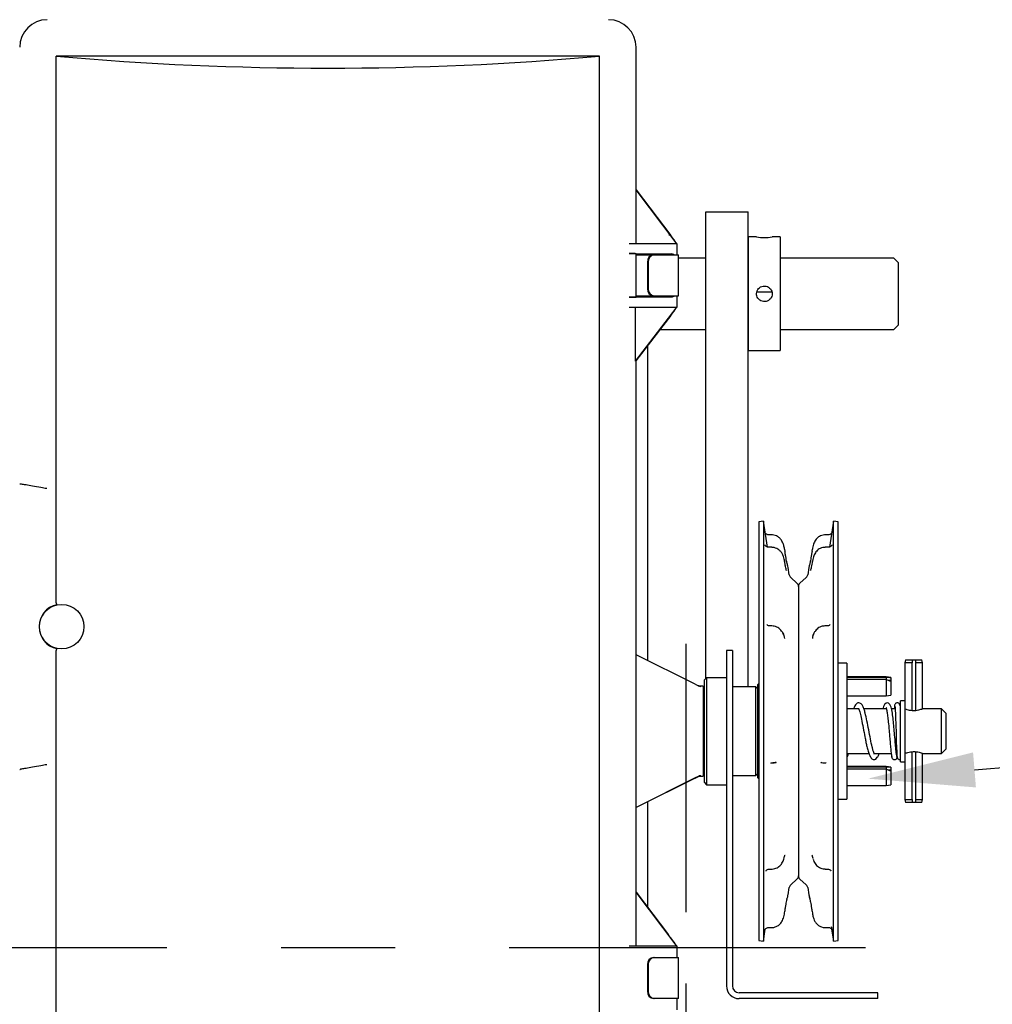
# Model space of a CAD drawing. Header units: inches. Extents: x 169.6 to 213.7, y 214.8 to 267.4.
# Tile 28 of 43: x 206.596 to 207.449, y 224.263 to 225.126. Entities that reach past the tile are written whole.
import ezdxf
from ezdxf import colors
from ezdxf.entities.mleader import LeaderData, LeaderLine
from ezdxf.math import Vec2, Vec3

# ---------------------------------------------------------------- set-up
doc = ezdxf.new("R2010")
doc.units = ezdxf.units.IN
doc.header["$LTSCALE"] = 0.25
doc.header["$MEASUREMENT"] = 0
doc.linetypes.add('CENTER', pattern=[2, 1.25, -0.25, 0.25, -0.25])
doc.layers.add('ANNOTATIONS', color=1, linetype='Continuous')
doc.layers.add('RMZ RH F.O.H.', color=7, linetype='Continuous')
doc.styles.add('ARIAL', font='arial.ttf', dxfattribs={"height": 0.09375})

msp = doc.modelspace()

# ---------------------------------------------------------------- linework, layer by layer
at = {"layer": 'RMZ RH F.O.H.', "linetype": 'Continuous'}
for p, q in [((206.62817, 224.61515), (206.62817, 225.09407)), ((207.10473, 225.09407), (206.62817, 225.09407)), ((207.10473, 224.09407), (207.10473, 225.09407)), ((207.13666, 224.97688), (207.13666, 225.10188)), ((207.13636, 224.97688), (207.13636, 224.93001)), ((207.13636, 224.97688), (207.13688, 224.97688)), ((207.1719, 224.93053), (207.13671, 224.97688)), ((207.13688, 224.97688), (207.16724, 224.93688)), ((207.13055, 224.93001), (207.17229, 224.93001)), ((207.1719, 224.93053), (207.1719, 224.93001)), ((207.17229, 224.93001), (207.17229, 224.91985)), ((207.24241, 224.93558), (207.23503, 224.93558)), ((207.23503, 224.93558), (207.23503, 224.83597)), ((207.2629, 224.93558), (207.25599, 224.93558)), ((207.2629, 224.93558), (207.2629, 224.83597)), ((207.13055, 224.92108), (207.16789, 224.92071)), ((207.13666, 224.92081), (207.13638, 224.92095)), ((207.1543, 224.92063), (207.13666, 224.92081)), ((207.13666, 224.88296), (207.13666, 224.92081)), ((207.13666, 224.91985), (207.17385, 224.91985)), ((207.1466, 224.9136), (207.1466, 224.89017)), ((207.14673, 224.92071), (207.14673, 224.91985)), ((207.14722, 224.9136), (207.14722, 224.89017)), ((207.15591, 224.92063), (207.1543, 224.92063)), ((207.17385, 224.88392), (207.17385, 224.91985)), ((207.19797, 224.91699), (207.17385, 224.91699)), ((207.3627, 224.91699), (207.2629, 224.91699)), ((207.36645, 224.91324), (207.3627, 224.91699)), ((207.36645, 224.91324), (207.36645, 224.8583)), ((207.25577, 224.88707), (207.24248, 224.88707)), ((207.16789, 224.88306), (207.13055, 224.88269)), ((207.13638, 224.88282), (207.13666, 224.88296)), ((207.13666, 224.88392), (207.17385, 224.88392)), ((207.13666, 224.88296), (207.1543, 224.88313)), ((207.1543, 224.88313), (207.15591, 224.88313)), ((207.17229, 224.88392), (207.17229, 224.87376)), ((207.17229, 224.87376), (207.13055, 224.87376)), ((207.13632, 224.82688), (207.13632, 224.87376)), ((207.13632, 224.82688), (207.17186, 224.8732)), ((207.17186, 224.8732), (207.17186, 224.87376)), ((207.16516, 224.86424), (207.13653, 224.82694)), ((207.16519, 224.86428), (207.16516, 224.86424)), ((207.16516, 224.86424), (207.16519, 224.86424)), ((207.16519, 224.86428), (207.16722, 224.86693)), ((207.16722, 224.86686), (207.16519, 224.86424)), ((207.16519, 224.86424), (207.16519, 224.86428)), ((207.16722, 224.86693), (207.16722, 224.86686)), ((207.15772, 224.85455), (207.19797, 224.85455)), ((207.2629, 224.85455), (207.3627, 224.85455)), ((207.3627, 224.85455), (207.36645, 224.8583)), ((207.14673, 224.84023), (207.14673, 224.56437)), ((207.23503, 224.83597), (207.2629, 224.83597)), ((207.13632, 224.82688), (207.13663, 224.82688)), ((207.13653, 224.82694), (207.13663, 224.82694)), ((207.13663, 224.82694), (207.13659, 224.82688)), ((207.13663, 224.82688), (207.13663, 224.82694)), ((207.13666, 224.36126), (207.13666, 224.82712)), ((206.59624, 224.71919), (206.59652, 224.71914)), ((207.24829, 224.68653), (207.24428, 224.68589)), ((207.24428, 224.68589), (207.24428, 224.31904)), ((207.25188, 224.66386), (207.24829, 224.68653)), ((207.24829, 224.68653), (207.24829, 224.3184)), ((207.30985, 224.68653), (207.30626, 224.66387)), ((207.31387, 224.68589), (207.30985, 224.68653)), ((207.30985, 224.3184), (207.30985, 224.68653)), ((207.31387, 224.31904), (207.31387, 224.68589)), ((207.25566, 224.67451), (207.25299, 224.67451)), ((207.30516, 224.67451), (207.30248, 224.67451)), ((207.25566, 224.66361), (207.25313, 224.66361)), ((207.30502, 224.66361), (207.30248, 224.66361)), ((207.26687, 224.66193), (207.26715, 224.66027)), ((207.291, 224.66027), (207.29127, 224.66193)), ((207.27098, 224.63948), (207.26997, 224.64587)), ((207.28818, 224.64589), (207.28716, 224.63948)), ((207.27776, 224.63226), (207.27224, 224.63717)), ((207.2859, 224.63717), (207.28038, 224.63226)), ((207.27907, 224.62934), (207.27907, 224.37559)), ((206.62818, 224.61509), (206.62817, 224.61515)), ((207.25566, 224.59473), (207.25394, 224.59473)), ((207.3042, 224.59473), (207.30248, 224.59473)), ((207.26665, 224.58577), (207.26665, 224.58579)), ((207.2915, 224.58581), (207.29148, 224.58574)), ((206.62817, 224.57299), (206.62818, 224.57306)), ((206.62817, 224.09407), (206.62817, 224.57299)), ((207.18859, 224.54356), (207.13666, 224.56937)), ((207.22113, 224.57309), (207.21595, 224.57309)), ((207.21595, 224.57309), (207.21595, 224.27922)), ((207.22113, 224.57309), (207.22113, 224.27922)), ((207.32157, 224.56205), (207.31387, 224.56218)), ((207.32157, 224.56205), (207.32157, 224.44288)), ((207.37301, 224.56497), (207.37233, 224.56247)), ((207.37233, 224.56247), (207.37233, 224.44247)), ((207.37881, 224.56247), (207.37233, 224.56247)), ((207.37301, 224.56497), (207.38726, 224.56497)), ((207.37878, 224.56497), (207.37881, 224.56247)), ((207.37881, 224.52038), (207.37881, 224.56247)), ((207.38185, 224.52045), (207.38185, 224.56497)), ((207.38193, 224.56247), (207.38191, 224.56497)), ((207.38795, 224.56247), (207.38193, 224.56247)), ((207.38193, 224.52042), (207.38193, 224.56247)), ((207.38795, 224.56247), (207.38726, 224.56497)), ((207.38795, 224.52197), (207.38795, 224.56247)), ((207.19559, 224.54184), (207.19289, 224.54189)), ((207.19559, 224.54184), (207.19559, 224.46309)), ((207.19845, 224.54934), (207.19657, 224.54747)), ((207.19657, 224.45747), (207.19657, 224.54747)), ((207.21595, 224.54934), (207.19845, 224.54934)), ((207.19845, 224.54934), (207.19845, 224.45559)), ((207.24428, 224.54415), (207.24345, 224.54332)), ((207.24345, 224.46162), (207.24345, 224.54332)), ((207.35595, 224.54999), (207.32157, 224.54999)), ((207.35595, 224.54938), (207.32157, 224.54938)), ((207.35595, 224.54767), (207.32157, 224.54767)), ((207.36001, 224.54939), (207.35595, 224.54999)), ((207.35595, 224.54999), (207.35595, 224.53349)), ((207.36001, 224.54939), (207.36001, 224.53408)), ((207.19559, 224.53756), (207.19657, 224.53756)), ((207.24157, 224.54143), (207.22113, 224.54143)), ((207.24345, 224.53956), (207.24157, 224.54143)), ((207.24157, 224.4635), (207.24157, 224.54143)), ((207.32157, 224.53349), (207.35595, 224.53349)), ((207.35595, 224.53349), (207.36001, 224.53408)), ((207.3319, 224.52723), (207.332, 224.52722)), ((207.37233, 224.52918), (207.36845, 224.52918)), ((207.36845, 224.47575), (207.36845, 224.52918)), ((207.19657, 224.52197), (207.19559, 224.52197)), ((207.33187, 224.52197), (207.32157, 224.52197)), ((207.35619, 224.52197), (207.33649, 224.52197)), ((207.36382, 224.52197), (207.36057, 224.52197)), ((207.36845, 224.52197), (207.36832, 224.52197)), ((207.40451, 224.52197), (207.38795, 224.52197)), ((207.40826, 224.51822), (207.40451, 224.52197)), ((207.40451, 224.48297), (207.40451, 224.52197)), ((207.40826, 224.51822), (207.40826, 224.48672)), ((207.19559, 224.48297), (207.19657, 224.48297)), ((207.32157, 224.48297), (207.34083, 224.48297)), ((207.34536, 224.48297), (207.36039, 224.48297)), ((207.36491, 224.48297), (207.36532, 224.48297)), ((207.37881, 224.44247), (207.37881, 224.48455)), ((207.38185, 224.43997), (207.38185, 224.48448)), ((207.38193, 224.44247), (207.38193, 224.48451)), ((207.38795, 224.44247), (207.38795, 224.48297)), ((207.38795, 224.48297), (207.40451, 224.48297)), ((207.40451, 224.48297), (207.40826, 224.48672)), ((207.25481, 224.47455), (207.2556, 224.47463)), ((207.25561, 224.4747), (207.2565, 224.4747)), ((207.30164, 224.4747), (207.30254, 224.4747)), ((207.34525, 224.4777), (207.34539, 224.47771)), ((207.3679, 224.47759), (207.36849, 224.4777)), ((207.36845, 224.47575), (207.37233, 224.47575)), ((206.59624, 224.46895), (206.59652, 224.469)), ((207.24157, 224.4635), (207.24345, 224.46537)), ((207.35595, 224.47144), (207.32157, 224.47144)), ((207.35595, 224.47083), (207.32157, 224.47083)), ((207.35595, 224.46913), (207.32157, 224.46913)), ((207.36001, 224.47085), (207.35595, 224.47144)), ((207.35595, 224.47144), (207.35595, 224.45494)), ((207.36001, 224.47085), (207.36001, 224.45554)), ((207.18859, 224.46145), (207.13666, 224.43566)), ((207.18859, 224.46137), (207.13666, 224.43556)), ((207.19289, 224.46305), (207.19559, 224.46309)), ((207.19657, 224.45747), (207.19845, 224.45559)), ((207.19845, 224.45559), (207.21595, 224.45559)), ((207.22113, 224.4635), (207.24157, 224.4635)), ((207.24345, 224.46162), (207.24428, 224.46078)), ((207.35595, 224.45494), (207.36001, 224.45554)), ((207.32157, 224.45494), (207.35595, 224.45494)), ((207.14673, 224.44056), (207.14673, 224.34828)), ((207.31387, 224.44275), (207.32157, 224.44288)), ((207.37233, 224.44247), (207.37301, 224.43997)), ((207.37233, 224.44247), (207.37881, 224.44247)), ((207.38726, 224.43997), (207.37301, 224.43997)), ((207.37881, 224.44247), (207.37878, 224.43997)), ((207.38191, 224.43997), (207.38193, 224.44247)), ((207.38193, 224.44247), (207.38795, 224.44247)), ((207.38726, 224.43997), (207.38795, 224.44247)), ((207.25359, 224.38164), (207.25566, 224.38164)), ((207.30248, 224.38164), (207.30455, 224.38164)), ((207.27224, 224.36776), (207.27776, 224.37267)), ((207.28038, 224.37267), (207.2859, 224.36776)), ((207.13636, 224.36126), (207.13636, 224.31438)), ((207.13636, 224.36126), (207.13688, 224.36126)), ((207.1719, 224.31491), (207.13671, 224.36126)), ((207.13688, 224.36126), (207.16519, 224.32396)), ((207.26997, 224.35906), (207.27098, 224.36545)), ((207.28716, 224.36545), (207.28818, 224.35904)), ((207.28845, 224.35908), (207.28845, 224.35904)), ((207.26687, 224.343), (207.26715, 224.34466)), ((207.291, 224.34466), (207.29127, 224.343)), ((207.24829, 224.3184), (207.24996, 224.32893)), ((207.25299, 224.33042), (207.25566, 224.33042)), ((207.30248, 224.33042), (207.30516, 224.33042)), ((207.30818, 224.32896), (207.30985, 224.3184)), ((207.24428, 224.31904), (207.24829, 224.3184)), ((207.30985, 224.3184), (207.31387, 224.31904)), ((207.13055, 224.31438), (207.17229, 224.31438)), ((207.1719, 224.31491), (207.1719, 224.31438)), ((207.17229, 224.31438), (207.17229, 224.30423)), ((207.15201, 224.30423), (207.17385, 224.30423)), ((207.17385, 224.26829), (207.17385, 224.30423)), ((207.1466, 224.29798), (207.1466, 224.27454)), ((207.14722, 224.29798), (207.14722, 224.27454)), ((207.17385, 224.26829), (207.15201, 224.26829)), ((207.17229, 224.26829), (207.17229, 224.25813)), ((207.34876, 224.27328), (207.22707, 224.27328)), ((207.34876, 224.26809), (207.22707, 224.26809)), ((207.34876, 224.26809), (207.34876, 224.27328))]:
    msp.add_line(p, q, dxfattribs=at)
at = {"layer": 'RMZ RH F.O.H.'}
for p, q in [((207.19797, 224.54886), (207.19797, 224.95749)), ((207.19797, 224.95749), (207.23503, 224.95749)), ((207.23503, 224.54143), (207.23503, 224.95749)), ((207.18053, 224.34398), (207.18053, 224.57912)), ((207.18053, 223.85082), (207.18053, 224.28148))]:
    msp.add_line(p, q, dxfattribs=at)
at = {"layer": 'RMZ RH F.O.H.', "linetype": 'CENTER'}
msp.add_line((207.33788, 224.31273), (201.33788, 224.31273), dxfattribs=at)
at = {"layer": 'RMZ RH F.O.H.', "linetype": 'Continuous', "flags": 128}
for points in [[(207.36353, 224.52435), (207.36363, 224.52426), (207.36377, 224.52286), (207.36391, 224.52063), (207.36403, 224.51794), (207.36414, 224.51512), (207.36424, 224.51241), (207.36433, 224.50999), (207.3644, 224.50771), (207.3646, 224.50139), (207.36473, 224.49739), (207.36488, 224.49303), (207.36504, 224.48858), (207.36523, 224.48447), (207.36543, 224.48128), (207.36565, 224.47966)], [(207.2547, 224.47456), (207.25511, 224.47467), (207.25585, 224.47473)], [(207.25958, 224.47513), (207.25869, 224.47492), (207.25665, 224.47473)], [(207.29858, 224.47513), (207.29946, 224.47492), (207.30149, 224.47473)], [(207.3023, 224.47473), (207.30303, 224.47467), (207.30343, 224.47457)], [(207.28866, 224.35716), (207.28911, 224.35534)]]:
    msp.add_lwpolyline(points, dxfattribs=at)
at = {"layer": 'RMZ RH F.O.H.', "linetype": 'Continuous'}
msp.add_circle((206.63301, 224.59407), 0.01953, dxfattribs=at)
for centre, radius, start, end in [((206.62036, 225.10188), 0.02412, 90, 180), ((207.11254, 225.10188), 0.02412, 0, 90), ((207.24915, 224.98513), 0.05002, 262.24526, 277.85392), ((207.15246, 224.91399), 0.00588, 94.40195, 183.81126), ((207.15308, 224.91399), 0.00588, 94.40195, 183.81126), ((207.15246, 224.88977), 0.00588, 176.18874, 265.59805), ((207.15308, 224.88977), 0.00588, 176.18874, 265.59805), ((207.27484, 224.64009), 0.00391, 189, 228.32635), ((207.2833, 224.64009), 0.00391, 311.67365, 351), ((207.27517, 224.62934), 0.00391, 0, 48.32635), ((207.28298, 224.62934), 0.00391, 131.67365, 180), ((206.63301, 224.59407), 0.01969, 102.58669, 257.41331), ((207.27517, 224.37559), 0.00391, 311.67365, 0), ((207.28298, 224.37559), 0.00391, 180, 228.32635), ((207.27484, 224.36484), 0.00391, 131.67365, 171), ((207.2833, 224.36484), 0.00391, 9, 48.32635), ((207.15246, 224.29837), 0.00588, 94.40195, 183.81126), ((207.15308, 224.29837), 0.00588, 94.40195, 183.81126), ((207.15246, 224.27415), 0.00588, 176.18874, 265.59805), ((207.15308, 224.27415), 0.00588, 176.18874, 265.59805), ((207.22707, 224.27922), 0.01112, 180, 270), ((207.22707, 224.27922), 0.00594, 180, 270)]:
    msp.add_arc(centre, radius, start, end, dxfattribs=at)
for centre, major_axis, ratio, start_param, end_param in [((206.86645, 225.98563), (1.5625, 0), 0.57735, 4.559292, 4.865486), ((207.16479, 224.94318), (0.00734, -0.00606), 0.441002, 5.112871, 5.381041), ((207.16479, 224.94), (-0.00781, 0.0105), 0.008359, 3.581088, 4.404121), ((207.11295, 224.92094), (0.02344, 0), 0.008727, 0.017453, 0.721325), ((207.11295, 224.88283), (0.02344, 0), 0.008727, 5.561861, 6.265732), ((207.16479, 224.88313), (0.00887, 0), 0.008727, 3.142637, 5.068976), ((207.16479, 224.86387), (0.00781, 0.01039), 0.008385, 5.01105, 5.834083), ((207.33998, 224.53942), (0.02903, 0.00624), 0.267828, 0.75338, 0.931945), ((207.33998, 224.54406), (0.02903, -0.00624), 0.267828, 0.868312, 1.046877), ((207.35165, 224.54174), (0.0144, 0.00314), 0.292253, 0.889296, 1.06781), ((207.33998, 224.46087), (0.02903, 0.00624), 0.267828, 0.75338, 0.931945), ((207.33998, 224.46552), (0.02903, -0.00624), 0.267828, 0.868312, 1.046877), ((207.35165, 224.46319), (0.0144, 0.00314), 0.292253, 0.889296, 1.06781), ((207.16479, 224.32438), (-0.00781, 0.0105), 0.008359, 3.581088, 4.404121)]:
    msp.add_ellipse(centre, major_axis=major_axis, ratio=ratio, start_param=start_param, end_param=end_param, dxfattribs=at)
for points, knots in [([(207.15698, 224.91957), (207.15696, 224.91971), (207.15693, 224.91999), (207.15668, 224.92034), (207.15633, 224.92059), (207.15605, 224.92062), (207.15591, 224.92063)], [0, 0, 0, 0, 0.2500039, 0.5000045, 0.750003, 1, 1, 1, 1]), ([(207.17066, 224.91962), (207.17065, 224.91963), (207.17048, 224.91972), (207.17001, 224.91998), (207.16912, 224.92048), (207.16834, 224.92062), (207.16789, 224.92071)], [0, 0, 0, 0, 0.0063809, 0.1846526, 0.5247914, 1, 1, 1, 1]), ([(207.24915, 224.89261), (207.24839, 224.89253), (207.24686, 224.89238), (207.24482, 224.89122), (207.24326, 224.88949), (207.24236, 224.88733), (207.24223, 224.885), (207.24287, 224.88277), (207.24421, 224.88087), (207.24611, 224.87951), (207.24835, 224.87885), (207.25068, 224.87898), (207.25283, 224.87986), (207.25457, 224.8814), (207.25572, 224.88343), (207.25612, 224.88574), (207.25574, 224.88803), (207.25463, 224.89008), (207.25291, 224.89163), (207.25098, 224.89248), (207.24968, 224.89257), (207.24915, 224.89261)], [0, 0, 0, 0, 0.053343, 0.106675, 0.160323, 0.214182, 0.267699, 0.320859, 0.374194, 0.427967, 0.481766, 0.535127, 0.588273, 0.641758, 0.69561, 0.749287, 0.802524, 0.855738, 0.909376, 0.963237, 1, 1, 1, 1]), ([(207.15698, 224.8842), (207.15696, 224.88406), (207.15693, 224.88378), (207.15668, 224.88343), (207.15633, 224.88318), (207.15605, 224.88315), (207.15591, 224.88313)], [0, 0, 0, 0, 0.250001, 0.5, 0.75, 1, 1, 1, 1]), ([(207.16789, 224.88306), (207.16837, 224.88316), (207.16931, 224.88334), (207.17021, 224.88389), (207.17065, 224.88414), (207.17066, 224.88415)], [0, 0, 0, 0, 0.504393, 0.993618, 1, 1, 1, 1]), ([(206.61995, 224.71506), (206.61992, 224.71506), (206.61823, 224.71536), (206.61391, 224.71612), (206.60741, 224.71726), (206.60149, 224.71829), (206.59742, 224.71899), (206.59682, 224.71909), (206.59652, 224.71914)], [0, 0, 0, 0, 0.002243, 0.14162, 0.359137, 0.573675, 0.786813, 1, 1, 1, 1]), ([(207.253, 224.67458), (207.25269, 224.67457), (207.252, 224.67456), (207.25107, 224.67498), (207.25035, 224.6755), (207.25006, 224.67586), (207.24996, 224.676)], [0, 0, 0, 0, 0.258912, 0.578644, 0.845643, 1, 1, 1, 1]), ([(207.26687, 224.66199), (207.26676, 224.66261), (207.26648, 224.66427), (207.26583, 224.66671), (207.26465, 224.66928), (207.26305, 224.67143), (207.261, 224.67309), (207.2587, 224.67411), (207.25691, 224.67457), (207.25586, 224.67447), (207.25566, 224.67445)], [0, 0, 0, 0, 0.102035, 0.277289, 0.409089, 0.559157, 0.707838, 0.83037, 0.966008, 1, 1, 1, 1]), ([(207.30249, 224.67444), (207.30228, 224.67447), (207.30127, 224.67458), (207.29955, 224.67413), (207.29754, 224.67328), (207.29589, 224.6721), (207.29455, 224.67072), (207.29345, 224.66912), (207.29257, 224.66729), (207.29187, 224.66514), (207.2915, 224.66334), (207.29132, 224.66224), (207.29128, 224.66199)], [0, 0, 0, 0, 0.0338057, 0.1649599, 0.2797482, 0.387256, 0.48925, 0.591227, 0.7002848, 0.8171376, 0.958708, 1, 1, 1, 1]), ([(207.30818, 224.67599), (207.30797, 224.67575), (207.30751, 224.67522), (207.30644, 224.67464), (207.30559, 224.67456), (207.30515, 224.67453)], [0, 0, 0, 0, 0.280758, 0.628633, 1, 1, 1, 1]), ([(207.25312, 224.66368), (207.25288, 224.66367), (207.25223, 224.66361), (207.25131, 224.66401), (207.25053, 224.66457), (207.25005, 224.66512), (207.24983, 224.66549), (207.24974, 224.66569), (207.24974, 224.6657), (207.24974, 224.6657)], [0, 0, 0, 0, 0.127269, 0.336829, 0.510271, 0.655417, 0.772413, 0.881396, 1, 1, 1, 1]), ([(207.26685, 224.6515), (207.26674, 224.65209), (207.26649, 224.65346), (207.26588, 224.65572), (207.26481, 224.65816), (207.26321, 224.66036), (207.26124, 224.66203), (207.25902, 224.66309), (207.25715, 224.66362), (207.25599, 224.66355), (207.25567, 224.66352)], [0, 0, 0, 0, 0.10373, 0.24253, 0.3924, 0.542652, 0.688234, 0.809938, 0.945946, 1, 1, 1, 1]), ([(207.30248, 224.66352), (207.30216, 224.66354), (207.30105, 224.66363), (207.29927, 224.66314), (207.29731, 224.66224), (207.2957, 224.66104), (207.29438, 224.65962), (207.2933, 224.658), (207.29244, 224.65615), (207.29175, 224.65394), (207.29146, 224.65238), (207.2913, 224.6515)], [0, 0, 0, 0, 0.052682, 0.181921, 0.296173, 0.405889, 0.508919, 0.613867, 0.72538, 0.845429, 1, 1, 1, 1]), ([(207.30841, 224.66569), (207.30841, 224.6657), (207.30842, 224.66574), (207.30837, 224.66559), (207.30814, 224.6652), (207.30766, 224.66459), (207.30677, 224.66396), (207.30579, 224.66358), (207.30519, 224.66365), (207.30503, 224.66366)], [0, 0, 0, 0, 0.029822, 0.206388, 0.328907, 0.473894, 0.68286, 0.918797, 1, 1, 1, 1]), ([(207.2692, 224.64908), (207.26919, 224.64909), (207.26918, 224.64913), (207.26905, 224.64972), (207.2688, 224.65093), (207.26843, 224.6529), (207.26795, 224.65552), (207.26751, 224.6581), (207.26723, 224.65981), (207.26714, 224.66039)], [0, 0, 0, 0, 0.062125, 0.181181, 0.337141, 0.515566, 0.707396, 0.901534, 1, 1, 1, 1]), ([(207.29101, 224.66038), (207.29086, 224.65946), (207.29052, 224.6574), (207.29002, 224.65457), (207.28955, 224.65202), (207.2892, 224.65022), (207.28901, 224.64935), (207.28892, 224.64899), (207.28894, 224.64907), (207.28894, 224.64907)], [0, 0, 0, 0, 0.160297, 0.357096, 0.552779, 0.746647, 0.89783, 0.995963, 1, 1, 1, 1]), ([(207.2667, 224.65207), (207.26676, 224.65181), (207.26683, 224.65154), (207.26687, 224.65125), (207.26687, 224.65124)], [0, 0, 0, 0, 0.955733, 1, 1, 1, 1]), ([(207.26711, 224.65007), (207.26704, 224.65046), (207.26692, 224.65117), (207.26679, 224.6518), (207.26674, 224.65208)], [0, 0, 0, 0, 0.554105, 1, 1, 1, 1]), ([(207.26768, 224.64707), (207.26755, 224.64774), (207.26736, 224.64866), (207.26716, 224.6498), (207.26711, 224.65011)], [0, 0, 0, 0, 0.726206, 1, 1, 1, 1]), ([(207.26857, 224.64319), (207.26857, 224.64319), (207.26857, 224.64317), (207.26842, 224.64368), (207.26815, 224.64482), (207.26788, 224.64601), (207.26771, 224.64693), (207.26768, 224.64707)], [0, 0, 0, 0, 0.0895273, 0.3179762, 0.6021192, 0.9384131, 1, 1, 1, 1]), ([(207.26995, 224.64583), (207.26995, 224.64591), (207.26985, 224.64725), (207.26943, 224.64844), (207.26903, 224.64956)], [0, 0, 0, 0, 0.055759, 1, 1, 1, 1]), ([(207.28915, 224.64953), (207.28882, 224.64864), (207.28839, 224.64748), (207.28827, 224.64616), (207.28824, 224.64586)], [0, 0, 0, 0, 0.773613, 1, 1, 1, 1]), ([(207.29103, 224.65009), (207.29087, 224.64919), (207.29053, 224.64734), (207.29009, 224.64522), (207.28976, 224.64384), (207.28957, 224.64317), (207.28958, 224.64319), (207.28958, 224.6432)], [0, 0, 0, 0, 0.251084, 0.518901, 0.742487, 0.925182, 1, 1, 1, 1]), ([(207.2914, 224.65207), (207.29135, 224.65178), (207.29122, 224.65116), (207.2911, 224.65043), (207.29103, 224.65004)], [0, 0, 0, 0, 0.466605, 1, 1, 1, 1]), ([(207.29145, 224.65206), (207.29138, 224.65181), (207.29131, 224.65153), (207.29127, 224.65125), (207.29127, 224.65124)], [0, 0, 0, 0, 0.955358, 1, 1, 1, 1]), ([(206.62818, 224.61509), (206.62822, 224.61488), (206.62832, 224.61447), (206.62847, 224.61393), (206.62859, 224.61352), (206.62868, 224.61333), (206.62871, 224.61329), (206.62872, 224.61329), (206.62872, 224.61329)], [0, 0, 0, 0, 0.216303, 0.432598, 0.649136, 0.866293, 0.988369, 1, 1, 1, 1]), ([(207.25396, 224.5948), (207.2536, 224.5948), (207.25284, 224.59479), (207.25189, 224.59531), (207.25154, 224.59566), (207.25139, 224.59581)], [0, 0, 0, 0, 0.3279213, 0.7126247, 1, 1, 1, 1]), ([(207.26496, 224.58936), (207.26455, 224.58996), (207.26372, 224.59116), (207.26203, 224.59267), (207.26008, 224.59383), (207.25793, 224.59459), (207.25642, 224.59466), (207.25568, 224.59469)], [0, 0, 0, 0, 0.203653, 0.405344, 0.601542, 0.805221, 1, 1, 1, 1]), ([(207.30248, 224.59465), (207.30196, 224.59466), (207.30073, 224.59468), (207.29888, 224.59414), (207.297, 224.59326), (207.29534, 224.59202), (207.29408, 224.59072), (207.29349, 224.5898), (207.29327, 224.58944)], [0, 0, 0, 0, 0.136442, 0.325783, 0.508544, 0.689658, 0.879842, 1, 1, 1, 1]), ([(207.30674, 224.5958), (207.30663, 224.59568), (207.30634, 224.59537), (207.30541, 224.59482), (207.30459, 224.59479), (207.30419, 224.59477)], [0, 0, 0, 0, 0.228884, 0.626786, 1, 1, 1, 1]), ([(207.26496, 224.58936), (207.26513, 224.58907), (207.26572, 224.58808), (207.26645, 224.5862), (207.26677, 224.58456), (207.26687, 224.58373), (207.26687, 224.58372)], [0, 0, 0, 0, 0.164609, 0.571455, 0.993386, 1, 1, 1, 1]), ([(207.26665, 224.58574), (207.26654, 224.58605), (207.26625, 224.58692), (207.26579, 224.58779), (207.2655, 224.58834)], [0, 0, 0, 0, 0.361775, 1, 1, 1, 1]), ([(207.29324, 224.58946), (207.29323, 224.58944), (207.29301, 224.58914), (207.29246, 224.58808), (207.29169, 224.58621), (207.29138, 224.58456), (207.29127, 224.58373), (207.29127, 224.58372)], [0, 0, 0, 0, 0.0096111, 0.180232, 0.5794692, 0.9935099, 1, 1, 1, 1]), ([(207.29272, 224.58855), (207.29269, 224.58851), (207.29228, 224.58784), (207.29191, 224.58694), (207.29161, 224.58603), (207.29151, 224.58572)], [0, 0, 0, 0, 0.04399, 0.685408, 1, 1, 1, 1]), ([(206.62872, 224.57485), (206.62872, 224.57485), (206.62871, 224.57485), (206.62868, 224.57482), (206.62859, 224.57462), (206.62847, 224.57421), (206.62832, 224.57367), (206.62822, 224.57326), (206.62818, 224.57306)], [0, 0, 0, 0, 0.011631, 0.133707, 0.350864, 0.567402, 0.783697, 1, 1, 1, 1]), ([(207.18859, 224.54356), (207.18936, 224.54318), (207.19033, 224.5427), (207.19124, 224.54226), (207.19144, 224.54216)], [0, 0, 0, 0, 0.777565, 1, 1, 1, 1]), ([(207.19144, 224.54216), (207.19207, 224.54193), (207.1927, 224.5417), (207.19335, 224.54165), (207.19336, 224.54165)], [0, 0, 0, 0, 0.9912579, 1, 1, 1, 1]), ([(207.19288, 224.5419), (207.19284, 224.5419), (207.19259, 224.54187), (207.19222, 224.54193), (207.19188, 224.542), (207.19169, 224.54205), (207.19157, 224.54209), (207.19156, 224.5421), (207.19155, 224.5421)], [0, 0, 0, 0, 0.053923, 0.279538, 0.434154, 0.564248, 0.729877, 1, 1, 1, 1]), ([(207.332, 224.52734), (207.33151, 224.52727), (207.33058, 224.52714), (207.32911, 224.52583), (207.32806, 224.52405), (207.32752, 224.52242), (207.32737, 224.52197)], [0, 0, 0, 0, 0.247845, 0.472593, 0.851371, 1, 1, 1, 1]), ([(207.34545, 224.48228), (207.34549, 224.4823), (207.34564, 224.48238), (207.34519, 224.48342), (207.34444, 224.48574), (207.34343, 224.48958), (207.34218, 224.4955), (207.34066, 224.50362), (207.33913, 224.5117), (207.33785, 224.51757), (207.33668, 224.52167), (207.33554, 224.52453), (207.33397, 224.52684), (207.3326, 224.52717), (207.33189, 224.52734)], [0, 0, 0, 0, 0.035251, 0.11021, 0.173321, 0.231607, 0.34894, 0.467354, 0.585689, 0.704257, 0.768025, 0.838084, 0.9154, 1, 1, 1, 1]), ([(207.35702, 224.52734), (207.35627, 224.52709), (207.35485, 224.52663), (207.35376, 224.52432), (207.35332, 224.52266), (207.35313, 224.52197)], [0, 0, 0, 0, 0.393275, 0.747985, 1, 1, 1, 1]), ([(207.36542, 224.48035), (207.36529, 224.48073), (207.36506, 224.48145), (207.36466, 224.48483), (207.36427, 224.48892), (207.36381, 224.49422), (207.36328, 224.50055), (207.36265, 224.50764), (207.36197, 224.51417), (207.3612, 224.52006), (207.36021, 224.52435), (207.3587, 224.52688), (207.3576, 224.52718), (207.35702, 224.52734)], [0, 0, 0, 0, 0.100175, 0.19054, 0.270906, 0.341139, 0.450318, 0.543264, 0.640229, 0.742465, 0.859936, 0.927101, 1, 1, 1, 1]), ([(207.3634, 224.52527), (207.36334, 224.525), (207.36323, 224.5245), (207.36312, 224.52275), (207.36307, 224.52197)], [0, 0, 0, 0, 0.553187, 1, 1, 1, 1]), ([(207.3657, 224.52734), (207.36539, 224.5273), (207.36478, 224.52722), (207.36401, 224.52665), (207.36346, 224.52582), (207.36338, 224.52514), (207.36334, 224.5248)], [0, 0, 0, 0, 0.255296, 0.508232, 0.756883, 1, 1, 1, 1]), ([(207.36797, 224.5251), (207.36793, 224.5254), (207.36785, 224.52599), (207.36731, 224.52674), (207.36655, 224.52725), (207.36595, 224.52731), (207.36565, 224.52734)], [0, 0, 0, 0, 0.248871, 0.498619, 0.749165, 1, 1, 1, 1]), ([(207.33177, 224.52267), (207.33173, 224.52265), (207.33159, 224.52259), (207.33189, 224.5219), (207.33246, 224.52032), (207.33328, 224.51756), (207.33438, 224.51286), (207.33582, 224.50551), (207.33707, 224.49872), (207.33809, 224.49354), (207.33889, 224.48974), (207.33984, 224.48578), (207.34111, 224.4818), (207.34259, 224.47915), (207.34408, 224.47779), (207.34493, 224.47766), (207.34538, 224.47759)], [0, 0, 0, 0, 0.026128, 0.092316, 0.141381, 0.185804, 0.287161, 0.403248, 0.521116, 0.580161, 0.639787, 0.708671, 0.790789, 0.887656, 0.942013, 1, 1, 1, 1]), ([(207.35621, 224.52283), (207.35613, 224.52285), (207.35585, 224.52289), (207.35618, 224.5222), (207.35655, 224.5203), (207.3571, 224.51699), (207.35772, 224.51179), (207.35826, 224.50636), (207.35874, 224.50104), (207.35916, 224.496), (207.35962, 224.49058), (207.36009, 224.48539), (207.36057, 224.48104), (207.36085, 224.48004), (207.361, 224.47951)], [0, 0, 0, 0, 0.0202763, 0.0714792, 0.1214277, 0.2183814, 0.311509, 0.4151183, 0.4835641, 0.5635419, 0.6550865, 0.7582885, 0.8732332, 1, 1, 1, 1]), ([(207.36845, 224.47788), (207.36845, 224.47791), (207.36845, 224.47799), (207.36845, 224.48038), (207.36845, 224.48331), (207.36845, 224.48591), (207.36845, 224.48873), (207.36845, 224.49152), (207.36845, 224.49422), (207.36845, 224.4967), (207.36845, 224.49905), (207.36845, 224.50122), (207.36845, 224.50336), (207.36845, 224.50548), (207.36845, 224.50734), (207.36845, 224.50895), (207.36845, 224.51031), (207.36845, 224.51176), (207.36845, 224.51325), (207.36845, 224.51477), (207.36845, 224.51643), (207.36845, 224.51787), (207.36845, 224.51894), (207.36845, 224.51944), (207.36845, 224.51965), (207.36845, 224.51969), (207.36845, 224.51969), (207.36845, 224.51969)], [0, 0, 0, 0, 0.09598, 0.225145, 0.288572, 0.352103, 0.411808, 0.466234, 0.51271, 0.559054, 0.59602, 0.63292, 0.668918, 0.704679, 0.740505, 0.765122, 0.789613, 0.814079, 0.844805, 0.875089, 0.905147, 0.950459, 0.975501, 0.990871, 0.997169, 0.999219, 1, 1, 1, 1]), ([(207.38014, 224.52033), (207.3793, 224.52037), (207.37763, 224.52044), (207.37537, 224.52093), (207.37358, 224.52148), (207.37247, 224.52191), (207.37242, 224.52193), (207.3724, 224.52193)], [0, 0, 0, 0, 0.202857, 0.405298, 0.618268, 0.839512, 1, 1, 1, 1]), ([(207.38786, 224.52193), (207.38786, 224.52193), (207.38787, 224.52193), (207.38698, 224.52159), (207.38539, 224.52106), (207.3832, 224.52054), (207.38132, 224.52034), (207.38032, 224.52033), (207.38014, 224.52033)], [0, 0, 0, 0, 0.132904, 0.330803, 0.537539, 0.75707, 0.956606, 1, 1, 1, 1]), ([(207.32157, 224.47974), (207.32183, 224.48008), (207.32241, 224.48084), (207.32284, 224.48221), (207.32307, 224.48297)], [0, 0, 0, 0, 0.453073, 1, 1, 1, 1]), ([(207.34526, 224.47759), (207.34577, 224.47768), (207.34678, 224.47787), (207.34821, 224.47945), (207.34925, 224.48119), (207.34972, 224.48261), (207.34985, 224.48297)], [0, 0, 0, 0, 0.304614, 0.605723, 0.899792, 1, 1, 1, 1]), ([(207.37242, 224.483), (207.37242, 224.483), (207.37241, 224.483), (207.3733, 224.48335), (207.37489, 224.48387), (207.37708, 224.48439), (207.37896, 224.48459), (207.37996, 224.4846), (207.38014, 224.4846)], [0, 0, 0, 0, 0.132904, 0.330803, 0.537539, 0.75707, 0.956606, 1, 1, 1, 1]), ([(207.38014, 224.4846), (207.38098, 224.48456), (207.38265, 224.48449), (207.38491, 224.484), (207.3867, 224.48345), (207.38781, 224.48302), (207.38785, 224.483), (207.38787, 224.483)], [0, 0, 0, 0, 0.202857, 0.405298, 0.618268, 0.839512, 1, 1, 1, 1]), ([(206.61995, 224.47309), (206.61992, 224.47308), (206.61823, 224.47278), (206.61391, 224.47202), (206.60741, 224.47088), (206.60149, 224.46986), (206.59742, 224.46916), (206.59682, 224.46905), (206.59652, 224.469)], [0, 0, 0, 0, 0.0022426, 0.1416196, 0.3591372, 0.5736751, 0.786813, 1, 1, 1, 1]), ([(207.25652, 224.47473), (207.25743, 224.47474), (207.25849, 224.47475), (207.25945, 224.47512), (207.25958, 224.47518)], [0, 0, 0, 0, 0.865158, 1, 1, 1, 1]), ([(207.29859, 224.47518), (207.29876, 224.47511), (207.29971, 224.47475), (207.30076, 224.47474), (207.30161, 224.47473)], [0, 0, 0, 0, 0.18162, 1, 1, 1, 1]), ([(207.36082, 224.4803), (207.36088, 224.47994), (207.36099, 224.4792), (207.36156, 224.47832), (207.36237, 224.47771), (207.36299, 224.47763), (207.36331, 224.47759)], [0, 0, 0, 0, 0.241087, 0.48947, 0.743324, 1, 1, 1, 1]), ([(207.36331, 224.47759), (207.36361, 224.47763), (207.36421, 224.4777), (207.36499, 224.47824), (207.36553, 224.47902), (207.36562, 224.47965), (207.36566, 224.47996)], [0, 0, 0, 0, 0.254245, 0.506599, 0.755503, 1, 1, 1, 1]), ([(207.36533, 224.47911), (207.36541, 224.47909), (207.36554, 224.47906), (207.36564, 224.47959), (207.36566, 224.47974)], [0, 0, 0, 0, 0.724986, 1, 1, 1, 1]), ([(207.36559, 224.48013), (207.36563, 224.47979), (207.36571, 224.47911), (207.36626, 224.47828), (207.36703, 224.47771), (207.36764, 224.47763), (207.36795, 224.47759)], [0, 0, 0, 0, 0.24307, 0.491751, 0.744723, 1, 1, 1, 1]), ([(207.19144, 224.46287), (207.19092, 224.46261), (207.18999, 224.46214), (207.18902, 224.46166), (207.18859, 224.46145)], [0, 0, 0, 0, 0.563267, 1, 1, 1, 1]), ([(207.18859, 224.46137), (207.18936, 224.46175), (207.19033, 224.46223), (207.19124, 224.46268), (207.19144, 224.46277)], [0, 0, 0, 0, 0.777565, 1, 1, 1, 1]), ([(207.19336, 224.4634), (207.19335, 224.4634), (207.1927, 224.46334), (207.19207, 224.4631), (207.19144, 224.46287)], [0, 0, 0, 0, 0.0087421, 1, 1, 1, 1]), ([(207.1916, 224.46285), (207.19158, 224.46284), (207.19156, 224.46284), (207.19173, 224.46289), (207.192, 224.46296), (207.1924, 224.46305), (207.19273, 224.46302), (207.19289, 224.46301)], [0, 0, 0, 0, 0.295192, 0.478877, 0.631854, 0.821478, 1, 1, 1, 1]), ([(207.25566, 224.38168), (207.25576, 224.38167), (207.25665, 224.38155), (207.25825, 224.38193), (207.26029, 224.38267), (207.26201, 224.38378), (207.26348, 224.38515), (207.26469, 224.38674), (207.26561, 224.38849), (207.26611, 224.38974), (207.26627, 224.39033), (207.26628, 224.39035)], [0, 0, 0, 0, 0.019908, 0.178423, 0.318024, 0.452558, 0.583644, 0.718945, 0.85465, 0.996462, 1, 1, 1, 1]), ([(207.26628, 224.39036), (207.26628, 224.39037), (207.26655, 224.39111), (207.26675, 224.39197), (207.26694, 224.3928)], [0, 0, 0, 0, 0.024241, 1, 1, 1, 1]), ([(207.26694, 224.3927), (207.26701, 224.39298), (207.26717, 224.39361), (207.26732, 224.394), (207.26728, 224.39391), (207.26728, 224.3939)], [0, 0, 0, 0, 0.413438, 0.908932, 1, 1, 1, 1]), ([(207.29085, 224.39395), (207.29085, 224.39395), (207.29081, 224.39403), (207.29094, 224.39368), (207.29107, 224.39328), (207.29118, 224.39279), (207.2912, 224.39272)], [0, 0, 0, 0, 0.0201817, 0.4141478, 0.9242531, 1, 1, 1, 1]), ([(207.2912, 224.39276), (207.29127, 224.39244), (207.29143, 224.39179), (207.29162, 224.39123), (207.29172, 224.39096)], [0, 0, 0, 0, 0.503346, 1, 1, 1, 1]), ([(207.29189, 224.39033), (207.29212, 224.38965), (207.29256, 224.38836), (207.29362, 224.38648), (207.29495, 224.38483), (207.2966, 224.38342), (207.29859, 224.38234), (207.3006, 224.3817), (207.30194, 224.38172), (207.30248, 224.38172)], [0, 0, 0, 0, 0.158442, 0.301243, 0.441961, 0.585726, 0.732874, 0.892831, 1, 1, 1, 1]), ([(207.25059, 224.38004), (207.25059, 224.38003), (207.25056, 224.37997), (207.25066, 224.38018), (207.25102, 224.38063), (207.2518, 224.38124), (207.25275, 224.38165), (207.2534, 224.38159), (207.25359, 224.38158)], [0, 0, 0, 0, 0.04949, 0.245094, 0.423251, 0.634564, 0.891959, 1, 1, 1, 1]), ([(207.30456, 224.38163), (207.30458, 224.38164), (207.30506, 224.38173), (207.30592, 224.38143), (207.30683, 224.38091), (207.30733, 224.38039), (207.30753, 224.38009), (207.30758, 224.37997), (207.30756, 224.38001), (207.30756, 224.38001)], [0, 0, 0, 0, 0.012026, 0.278139, 0.48796, 0.663558, 0.819632, 0.994558, 1, 1, 1, 1]), ([(207.26714, 224.34456), (207.26731, 224.3456), (207.26767, 224.34776), (207.26818, 224.35065), (207.26864, 224.35314), (207.26897, 224.35484), (207.26917, 224.35573), (207.26919, 224.35583), (207.2692, 224.35586)], [0, 0, 0, 0, 0.180666, 0.376696, 0.572978, 0.765786, 0.914397, 1, 1, 1, 1]), ([(207.26899, 224.35541), (207.2693, 224.35621), (207.26969, 224.35723), (207.26982, 224.3584), (207.26984, 224.35865)], [0, 0, 0, 0, 0.787072, 1, 1, 1, 1]), ([(207.28821, 224.35894), (207.28842, 224.35773), (207.28864, 224.35648), (207.28909, 224.35541), (207.28911, 224.35538)], [0, 0, 0, 0, 0.965188, 1, 1, 1, 1]), ([(207.28894, 224.35587), (207.28894, 224.35587), (207.28893, 224.35592), (207.28899, 224.35566), (207.28914, 224.35498), (207.28943, 224.35356), (207.28983, 224.35143), (207.29032, 224.34865), (207.29073, 224.34628), (207.29096, 224.34482), (207.29101, 224.34452)], [0, 0, 0, 0, 0.001611, 0.088502, 0.216969, 0.378631, 0.563458, 0.753953, 0.949456, 1, 1, 1, 1]), ([(207.25565, 224.33049), (207.25586, 224.33047), (207.25688, 224.33036), (207.2586, 224.3308), (207.26061, 224.33165), (207.26225, 224.33283), (207.26359, 224.33421), (207.26469, 224.33581), (207.26557, 224.33764), (207.26627, 224.33979), (207.26664, 224.34159), (207.26682, 224.34269), (207.26687, 224.34294)], [0, 0, 0, 0, 0.033808, 0.164962, 0.27975, 0.387258, 0.489251, 0.591228, 0.700286, 0.817138, 0.958708, 1, 1, 1, 1]), ([(207.29128, 224.34294), (207.29138, 224.34232), (207.29166, 224.34066), (207.29232, 224.33822), (207.2935, 224.33565), (207.29509, 224.3335), (207.29714, 224.33184), (207.29944, 224.33082), (207.30124, 224.33036), (207.30228, 224.33046), (207.30249, 224.33048)], [0, 0, 0, 0, 0.102035, 0.27729, 0.40909, 0.559158, 0.707839, 0.830372, 0.96601, 1, 1, 1, 1]), ([(207.24938, 224.3279), (207.24938, 224.32792), (207.24939, 224.32796), (207.24956, 224.32836), (207.24991, 224.32894), (207.25057, 224.32966), (207.25164, 224.33022), (207.25252, 224.3305), (207.25297, 224.33042), (207.25298, 224.33041)], [0, 0, 0, 0, 0.17636, 0.279997, 0.389391, 0.567197, 0.769741, 0.997552, 1, 1, 1, 1]), ([(207.30517, 224.33036), (207.30532, 224.33038), (207.30588, 224.33043), (207.30676, 224.33012), (207.30762, 224.32958), (207.30819, 224.32899), (207.30852, 224.32848), (207.30867, 224.32815), (207.30874, 224.32797), (207.30877, 224.32788), (207.30875, 224.32796), (207.30863, 224.32846), (207.30842, 224.32949), (207.30822, 224.3306), (207.30812, 224.33115)], [0, 0, 0, 0, 0.034083, 0.123613, 0.19716, 0.259204, 0.308566, 0.345017, 0.379523, 0.425397, 0.50112, 0.640167, 0.824245, 1, 1, 1, 1])]:
    msp.add_open_spline(points, degree=3, knots=knots, dxfattribs=at)

# ---------------------------------------------------------------- leaders
at = {"layer": 'ANNOTATIONS'}
ml = msp.add_multileader_mtext('Standard', dxfattribs=at)
ml.set_content('AUXILIARY CHAIN HOIST', color=256, style='ARIAL')
ml.set_leader_properties()
ml.build(insert=Vec2(0, 0))
ml.multileader.update_dxf_attribs({"dogleg_length": 0.36, "arrow_head_size": 0.09375})
ctx = ml.context
ctx.base_point, ctx.char_height, ctx.arrow_head_size, ctx.landing_gap_size, ctx.plane_origin = Vec3(208.09957, 224.51516), 0.09375, 0.09375, 0.09, Vec3(206.53497, 223.86422)
notes = []
notes.append((ctx, [(0, (1, 1, 0), (208.00162, 224.51516), (1, 0), 0.09796, [(0, [(207.33998, 224.46087)], 0, [])])]))
ctx.mtext.insert, ctx.mtext.width, ctx.mtext.flow_direction = Vec3(208.18957, 224.56283), 0.8854545, 5
for ctx, leaders in notes:
    for number, flags, end, landing, length, lines in leaders:
        leader = LeaderData()
        leader.index, (leader.has_last_leader_line, leader.has_dogleg_vector, leader.attachment_direction) = number, flags
        leader.last_leader_point, leader.dogleg_vector, leader.dogleg_length = Vec3(end), Vec3(landing), length
        for number, points, colour, breaks in lines:
            line = LeaderLine()
            line.index, line.vertices, line.color, line.breaks = number, Vec3.list(points), colors.encode_raw_color(colour), breaks
            leader.lines.append(line)
        ctx.leaders.append(leader)

doc.saveas('drawing.dxf')
